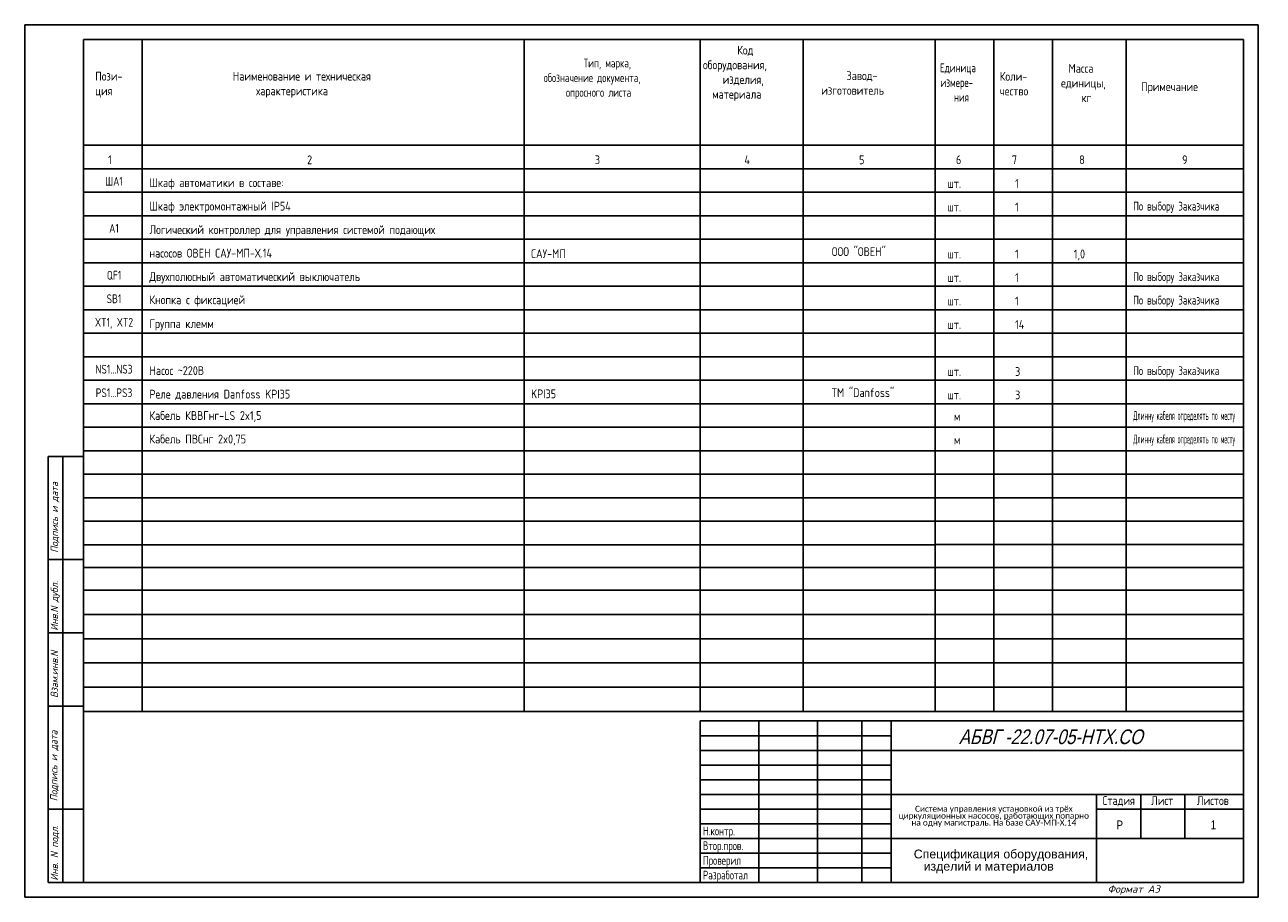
# Model space of a CAD drawing. Header units: millimetres. Extents: x 1750 to 2172, y 1011 to 1308.
import ezdxf
from ezdxf.enums import TextEntityAlignment as Align

# ---------------------------------------------------------------- set-up
doc = ezdxf.new("R2010")
doc.units = ezdxf.units.MM
for name, color, linetype in [('_FORMAT OSNOVNAJA', 1, 'Continuous'), ('_FORMAT TONKAJA', 7, 'Continuous'), ('_KIP_NOVOE', 3, 'Continuous'), ('_TABLITSA OSNOVNAJA', 3, 'Continuous'), ('_TABLITSA TONKAJA', 2, 'Continuous'), ('_TEKST', 2, 'Continuous'), ('Текст', 7, 'Continuous'), ('Форматка', 4, 'Continuous')]:
    doc.layers.add(name, color=color, linetype=linetype)
doc.styles.add('35', font='romans.shx', dxfattribs={"width": 0.7, "oblique": 15, "height": 3.5})
doc.styles.add('Arial', font='arial.ttf')
doc.styles.add('Romans8', font='romans8.shx', dxfattribs={"width": 0.8, "height": 3})

msp = doc.modelspace()

# ---------------------------------------------------------------- linework, layer by layer
msp.add_line((2170.03, 1308.01), (1750.03, 1308.01))
at = {"layer": '_FORMAT OSNOVNAJA', "color": 7}
for p, q in [((1770.03, 1016.01), (1770.03, 1303.01)), ((1770.03, 1303.01), (2165.01, 1303.01)), ((2165.01, 1303.01), (2165.01, 1016.01)), ((1980.01, 1071.01), (1980.01, 1016.01)), ((2165.01, 1071.01), (1980.01, 1071.01)), ((1758.01, 1016.01), (1770.01, 1016.01)), ((1758.01, 1016.01), (1770.01, 1016.01)), ((2165.01, 1016.01), (1770.01, 1016.01))]:
    msp.add_line(p, q, dxfattribs=at)
at = {"layer": '_FORMAT TONKAJA', "color": 7, "lineweight": -3}
for p, q in [((1750.03, 1308.01), (1750.03, 1011.01)), ((1750.03, 1308.01), (1750.03, 1011.01)), ((1750.03, 1308.01), (1750.03, 1011.01)), ((2170.03, 1308.01), (2170.03, 1011.01)), ((2170.03, 1308.01), (2170.03, 1011.01)), ((2170.03, 1308.01), (2170.03, 1011.01)), ((2170.03, 1308.01), (2170.03, 1011.01)), ((2170.03, 1308.01), (2170.03, 1011.01))]:
    msp.add_line(p, q, dxfattribs=at)
at = {"layer": '_FORMAT TONKAJA', "color": 7, "linetype": 'ByBlock', "lineweight": -3, "ltscale": 0.4}
for p in [(1750.03, 1011.01), (1960.03, 1011.01), (1960.03, 1011.01)]:
    msp.add_line(p, (2170.03, 1011.01), dxfattribs=at)
at = {"layer": '_TABLITSA OSNOVNAJA', "color": 7}
for p, q in [((1770.03, 1303.01), (2165.03, 1303.01)), ((1790.03, 1259.01), (1790.03, 1303.01)), ((1920.03, 1259.01), (1920.03, 1303.01)), ((1980.03, 1259.01), (1980.03, 1303.01)), ((2015.03, 1259.01), (2015.03, 1303.01)), ((2060.03, 1259.01), (2060.03, 1303.01)), ((2080.03, 1259.01), (2080.03, 1303.01)), ((2100.03, 1259.01), (2100.03, 1303.01)), ((2125.03, 1259.01), (2125.03, 1303.01)), ((1770.03, 1267.01), (2165.03, 1267.01)), ((1770.03, 1259.01), (2165.03, 1259.01)), ((1770.03, 1259.01), (2165.03, 1259.01)), ((1770.03, 1259.01), (2165.03, 1259.01)), ((1790.03, 1259.01), (1790.03, 1074.29)), ((1920.03, 1259.01), (1920.03, 1074.29)), ((1980.03, 1259.01), (1980.03, 1074.29)), ((2015.03, 1259.01), (2015.03, 1074.29)), ((2060.03, 1259.01), (2060.03, 1074.29)), ((2080.03, 1259.01), (2080.03, 1074.29)), ((2100.03, 1259.01), (2100.03, 1074.29)), ((2125.03, 1259.01), (2125.03, 1074.29)), ((1770.13, 1107.25), (2165.03, 1107.25)), ((1770.13, 1099.01), (2165.03, 1099.01)), ((1770.13, 1099.01), (2165.03, 1099.01)), ((1770.13, 1090.77), (2165.03, 1090.77)), ((1770.13, 1090.77), (2165.03, 1090.77)), ((1770.13, 1090.77), (2165.03, 1090.77)), ((1770.13, 1082.53), (2165.03, 1082.53)), ((1770.13, 1082.53), (2165.03, 1082.53)), ((1770.13, 1082.53), (2165.03, 1082.53)), ((1770.13, 1074.29), (2165.03, 1074.29)), ((1770.13, 1074.29), (2165.03, 1074.29)), ((1770.13, 1074.29), (2165.03, 1074.29)), ((2000.01, 1071.01), (2000.01, 1016.01)), ((2020.01, 1016.01), (2020.01, 1071.01)), ((2035.01, 1071.01), (2035.01, 1016.01)), ((2045.01, 1016.01), (2045.01, 1071.01)), ((2165.01, 1061.01), (2045.01, 1061.01)), ((2045.01, 1046.01), (2165.01, 1046.01)), ((2115.01, 1046.01), (2115.01, 1016.01)), ((2130.01, 1031.01), (2130.01, 1046.01)), ((2145.01, 1046.01), (2145.01, 1031.01)), ((2115.01, 1041.01), (2165.01, 1041.01)), ((2165.01, 1031.01), (2045.01, 1031.01))]:
    msp.add_line(p, q, dxfattribs=at)
at = {"layer": '_TABLITSA TONKAJA', "color": 7}
for p, q in [((1770.03, 1259.01), (2060.03, 1259.01)), ((1770.03, 1251.01), (2060.03, 1251.01)), ((2060.03, 1251.01), (2165.03, 1251.01)), ((1770.03, 1243.01), (2060.03, 1243.01)), ((2060.03, 1243.01), (2165.03, 1243.01)), ((1770.03, 1235.01), (2060.03, 1235.01)), ((2060.03, 1235.01), (2165.03, 1235.01)), ((1770.03, 1227.01), (2165.03, 1227.01)), ((1770.03, 1219.01), (2165.03, 1219.01)), ((1770.03, 1211.01), (2060.03, 1211.01)), ((2060.03, 1211.01), (2165.03, 1211.01)), ((1770.03, 1203.01), (2060.03, 1203.01)), ((2060.03, 1203.01), (2165.03, 1203.01)), ((1770.03, 1195.01), (2165.03, 1195.01)), ((1770.03, 1187.01), (2165.03, 1187.01)), ((1770.03, 1179.01), (2165.03, 1179.01)), ((1770.03, 1171.01), (2165.03, 1171.01)), ((1770.03, 1163.01), (2060.03, 1163.01)), ((2060.03, 1163.01), (2165.03, 1163.01)), ((1770.03, 1155.01), (2165.03, 1155.01)), ((1770.03, 1147.01), (2165.03, 1147.01)), ((1770.03, 1139.01), (2165.03, 1139.01)), ((2060.03, 1131.01), (1770.03, 1131.01)), ((2060.03, 1131.04), (2165.03, 1131.04)), ((1770.13, 1123.25), (2060.03, 1123.25)), ((2060.13, 1123.25), (2165.13, 1123.25)), ((1770.13, 1115.5), (2060.03, 1115.5)), ((2060.13, 1115.5), (2165.13, 1115.5)), ((1980.01, 1066.01), (2045.01, 1066.01)), ((1980.01, 1061.01), (2045.01, 1061.01)), ((2045.01, 1056.01), (1980.01, 1056.01)), ((2045.01, 1056.01), (1980.01, 1056.01)), ((1980.01, 1051.01), (2045.01, 1051.01)), ((1980.01, 1051.01), (2045.01, 1051.01)), ((1980.01, 1046.01), (2045.01, 1046.01)), ((1980.01, 1046.01), (2045.01, 1046.01)), ((2045.01, 1041.01), (1980.01, 1041.01)), ((2045.01, 1041.01), (1980.01, 1041.01)), ((1980.01, 1036.01), (2045.01, 1036.01)), ((1980.01, 1036.01), (2045.01, 1036.01)), ((2045.01, 1031.01), (1980.01, 1031.01)), ((2045.01, 1031.01), (1980.01, 1031.01)), ((2045.01, 1026.01), (1980.01, 1026.01)), ((2045.01, 1026.01), (1980.01, 1026.01)), ((1980.01, 1021.01), (2045.01, 1021.01)), ((1980.01, 1021.01), (2045.01, 1021.01))]:
    msp.add_line(p, q, dxfattribs=at)
at = {"layer": 'Форматка', "color": 7, "lineweight": -3}
for p, q in [((1770.03, 1161.01), (1758.03, 1161.01)), ((1758.03, 1016.01), (1758.03, 1161.01)), ((1763.03, 1016.01), (1763.03, 1161.01)), ((1770.03, 1126.01), (1758.03, 1126.01)), ((1770.03, 1101.01), (1758.03, 1101.01)), ((1770.03, 1076.01), (1758.03, 1076.01)), ((1770.03, 1041.01), (1758.03, 1041.01))]:
    msp.add_line(p, q, dxfattribs=at)

# ---------------------------------------------------------------- texts
at = {"lineweight": -3, "style": 'Arial', "oblique": 15, "width": 0.8}
msp.add_text('АБВГ -22.07-05-НТХ.СО', height=5, dxfattribs=at).set_placement((2130.69, 1065.64), align=Align.MIDDLE_RIGHT)
at = {"color": 7, "style": 'Arial', "width": 0.8}
msp.add_text('Р', height=3, dxfattribs=at).set_placement((2121.78, 1034.14))
at = {"style": 'Arial', "width": 0.8}
msp.add_text('1', height=3, dxfattribs=at).set_placement((2153.83, 1034.14))
at = {"insert": (2080.01, 1038.51), "char_height": 2.2, "width": 70, "attachment_point": 5, "line_spacing_factor": 0.7, "style": 'Arial'}
msp.add_mtext('{\\fCalibri|b0|i0|c204|p34;\\H0.91667x;Система управления установкой из трёх циркуляционных насосов, работающих попарно \\fCalibri|b0|i0|c0|p34;\\H1.856x; \\H0.53878x;\\P\\fCalibri|b0|i0|c204|p34;на одну магистраль.\\fCalibri|b0|i0|c0|p34; \\fCalibri|b0|i0|c204|p34;На базе САУ-МП-Х.14\\H1.8986x; }', dxfattribs=at)
at = {"layer": '_KIP_NOVOE', "color": 7, "style": 'Arial'}
for s, p in [('Спецификация оборудования,', (2052.75, 1024.23)), ('изделий и материалов', (2056.11, 1020.07))]:
    msp.add_text(s, height=3, dxfattribs=at).set_placement(p)
at = {"layer": '_TEKST', "color": 7, "style": 'Romans8'}
for s, width, p in [('1', 0.8, (1779.03, 1260.54)), ('2', 0.8, (1847.03, 1260.55)), ('3', 0.8, (1945.03, 1260.56)), ('4', 0.8, (1996.03, 1260.56)), ('5', 0.8, (2035.03, 1260.55)), ('6', 0.8, (2068.03, 1260.55)), ('7', 0.8, (2087.03, 1260.55)), ('8', 0.8, (2110.03, 1260.55)), ('9', 0.8, (2145.03, 1260.55)), ('ША1', 0.75, (1780.42, 1253.24)), ('A1', 0.75, (1780.42, 1237.24)), ('QF1', 0.75, (1780.42, 1221.24)), ('SB1', 0.75, (1780.42, 1213.24)), ('XT1, XT2', 0.75, (1780.42, 1205.24)), ('NS1...NS3', 0.75, (1780.42, 1189.26)), ('PS1...PS3', 0.75, (1780.42, 1181.24))]:
    msp.add_text(s, height=3, dxfattribs=dict(at, width=width)).set_placement(p, align=Align.CENTER)
at = {"layer": '_TEKST', "color": 7, "ltscale": 0.5, "style": 'Romans8'}
for s, width, p in [('Шкаф автоматики в составе:', 0.8, (1792.48, 1252.77)), ('Шкаф электромонтажный IP54', 0.8, (1792.48, 1244.77)), ('По выбору Заказчика', 0.7, (2127.48, 1244.77)), ('Логический контроллер для управления системой подающих ', 0.8, (1792.48, 1236.77)), ('насосов ОВЕН САУ-МП-Х.14', 0.8, (1792.48, 1228.77)), ('САУ-МП', 0.8, (1922.44, 1228.6)), ('ООО "ОВЕН"', 0.8, (2024.83, 1229.29)), ('Двухполюсный автоматический выключатель', 0.8, (1792.48, 1220.77)), ('По выбору Заказчика', 0.7, (2127.48, 1220.77)), ('Кнопка с фиксацией', 0.8, (1792.48, 1212.89)), ('По выбору Заказчика', 0.7, (2127.48, 1212.77)), ('Группа клемм', 0.8, (1792.48, 1204.77)), ('Насос ~220В', 0.8, (1792.48, 1188.79)), ('По выбору Заказчика', 0.7, (2127.48, 1188.77)), ('Реле давления Danfoss KPI35', 0.8, (1792.48, 1180.77)), ('KPI35', 0.8, (1922.44, 1180.87)), ('ТМ "Danfoss"', 0.8, (2024.83, 1181.29)), ('Кабель КВВГнг-LS 2x1,5', 0.8, (1792.48, 1173.49)), ('Длинну кабеля определять по месту', 0.4, (2127.48, 1173.49)), ('Кабель ПВСнг 2x0,75', 0.8, (1792.48, 1165.49)), ('Длинну кабеля определять по месту', 0.4, (2127.48, 1165.49))]:
    msp.add_text(s, height=3, dxfattribs=dict(at, width=width)).set_placement(p)
at = {"layer": '_TEKST', "color": 7, "style": 'Romans8', "width": 0.8}
for s, p in [('шт.', (2064.21, 1252.47)), ('1', (2087.25, 1252.47)), ('шт.', (2064.21, 1244.47)), ('1', (2087.25, 1244.47)), ('1', (2087.25, 1228.47)), ('1,0', (2107.25, 1228.47)), ('шт.', (2064.21, 1228.47)), ('1', (2087.25, 1220.47)), ('шт.', (2064.21, 1220.47)), ('шт.', (2064.21, 1212.47)), ('1', (2087.25, 1212.47)), ('шт.', (2064.21, 1204.47)), ('14', (2087.25, 1204.47)), ('шт.', (2064.21, 1188.47)), ('3', (2087.25, 1188.47)), ('шт.', (2064.21, 1180.5)), ('3', (2087.25, 1180.5)), ('м', (2066.41, 1173.2)), ('м', (2066.41, 1165.2))]:
    msp.add_text(s, height=3, dxfattribs=at).set_placement(p)
at = {"layer": '_TEKST', "color": 7, "char_height": 3, "attachment_point": 1, "style": 'Romans8'}
for s, insert, width in [('\\pi11.602;Код \\P\\pi-0.061587;оборудования, \\P\\pi6.6527;изделия, \\P\\pi3.0625;материала', (1981.03, 1300.87), 31.6534), ('\\pi17.098;{\\W0.7;Тип, марка,\\P\\pi3.4967;обозначение документа, \\P\\pi11.066;опросного листа}', (1923.24, 1296.49), 56.7908), ('\\pi0.10366;{\\W0.7;Единица\\P\\pi0.2713;измере-\\P\\pi4.8537;ния}', (2061.57, 1294.85), 16.6643), ('\\pi4.1866;Масса\\P\\pi1.6339;единицы, \\P\\pi8.6319;кг', (2101.25, 1294.68), 22.473), ('Пози-\\Pция', (1774.03, 1292.01), 14.0945), ('Наименование и техническая\\P     характеристика', (1820.86, 1292.01), 72.8331), ('\\pi8.5956;Завод-\\P\\pi0;изготовитель', (2021.25, 1292.18), 33.2562), ('Коли-\\Pчество', (2082.02, 1291.95), 15.9524), ('Примечание', (2130.17, 1288.43), 29.0507)]:
    msp.add_mtext(s, dxfattribs=dict(at, insert=insert, width=width))
at = {"layer": 'Текст', "color": 7, "ltscale": 6.666667, "char_height": 3, "style": 'Romans8'}
for s, insert, width, attachment_point in [('Стадия', (2122.51, 1045.41), 15, 2), ('\\pi3.55;Лист', (2130.01, 1045.41), 15, 1), ('\\pi4.1499;Листов', (2145.01, 1045.41), 20, 1)]:
    msp.add_mtext(s, dxfattribs=dict(at, insert=insert, width=width, attachment_point=attachment_point))
at = {"layer": 'Текст', "color": 7, "insert": (1980.96, 1050.06), "char_height": 3, "width": 21.4279, "attachment_point": 1, "style": 'Romans8'}
msp.add_mtext('{\\W0.7;\\P\\P\\PН.контр.   \\PВтор.пров.\\PПроверил\\PРазработал}', dxfattribs=at)
at = {"layer": 'Форматка', "color": 7, "lineweight": -3, "style": '35', "oblique": 15, "width": 0.9}
for s, p in [('Подпись и дата', (1761.38, 1128.26)), ('Инв.N дубл.', (1761.38, 1101.72)), ('Взам.инв.N', (1761.38, 1078.84)), ('Подпись и дата', (1761.18, 1043.68)), ('Инв. N подл.', (1761.38, 1016.65))]:
    msp.add_text(s, height=2.5, rotation=90, dxfattribs=at).set_placement(p)
at = {"layer": 'Форматка', "color": 7, "lineweight": -3, "style": '35', "oblique": 15}
msp.add_text('Формат А3', height=2.5, dxfattribs=at).set_placement((2118.72, 1012.55))

doc.saveas('drawing.dxf')
